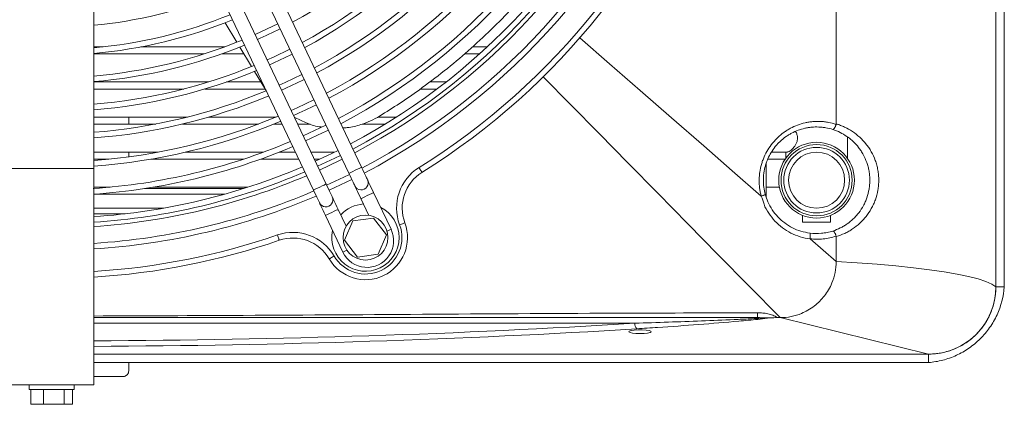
# Model space of a CAD drawing. Header units: millimetres. Extents: x 4946 to 18537, y -10559 to 785.
# Tile 39 of 74: x 7351 to 7381, y -903 to -891. Entities that reach past the tile are written whole.
import ezdxf

# ---------------------------------------------------------------- set-up
doc = ezdxf.new("R2010")
doc.units = ezdxf.units.MM

# ---------------------------------------------------------------- blocks, each defined once
blk = doc.blocks.new('W_Z_TYLU')
at = {"color": 7, "linetype": 'Continuous', "lineweight": 13}
for p, q in [((348.088, 502.151), (348.088, 451.551)), ((348.088, 451.551), (348.088, 502.151)), ((348.388, 451.551), (348.388, 502.151)), ((342.388, 457.358), (342.388, 494.839)), ((315.888, 469.135), (315.888, 455.768)), ((325.447, 455.812), (320.722, 465.746)), ((320.271, 465.531), (324.995, 455.597)), ((319.006, 464.93), (323.731, 454.996)), ((324.183, 455.211), (319.458, 465.144)), ((320.574, 460.963), (320.994, 460.269)), ((315.888, 460.101), (316.224, 460.101)), ((317.574, 460.101), (320.558, 460.101)), ((321.099, 460.095), (321.518, 459.402)), ((329.404, 460.101), (329.931, 460.101)), ((319.832, 459.851), (315.888, 459.851)), ((321.246, 459.851), (320.455, 459.851)), ((329.657, 459.851), (329.122, 459.851)), ((321.623, 459.229), (321.98, 458.639)), ((315.888, 458.851), (319.986, 458.851)), ((319.107, 458.601), (315.888, 458.601)), ((322.007, 458.601), (319.852, 458.601)), ((320.626, 458.851), (321.851, 458.851)), ((321.98, 458.639), (322.042, 458.553)), ((328.138, 458.601), (327.545, 458.601)), ((327.876, 458.851), (328.464, 458.851)), ((315.888, 457.601), (319.233, 457.601)), ((317.138, 457.601), (317.138, 457.351)), ((319.996, 457.601), (322.399, 457.601)), ((326.028, 457.601), (326.699, 457.601)), ((318.101, 457.351), (315.888, 457.351)), ((321.769, 457.351), (319.053, 457.351)), ((322.611, 457.351), (322.317, 457.351)), ((323.617, 457.351), (323.164, 457.351)), ((326.299, 457.351), (325.474, 457.351)), ((342.788, 456.134), (342.788, 456.89)), ((315.888, 456.351), (318.194, 456.351)), ((317.138, 456.351), (317.138, 456.183)), ((319.17, 456.351), (321.95, 456.351)), ((322.51, 456.351), (323.086, 456.351)), ((323.64, 456.351), (324.482, 456.351)), ((340.075, 456.351), (340.653, 456.351)), ((340.588, 456.351), (340.588, 456.134)), ((316.431, 456.101), (315.888, 456.101)), ((321.234, 456.101), (317.931, 456.101)), ((323.205, 456.101), (321.848, 456.101)), ((323.957, 456.101), (323.759, 456.101)), ((339.888, 455.937), (339.888, 454.754)), ((315.888, 455.768), (312.888, 455.768)), ((315.888, 455.768), (315.888, 448.051)), ((315.888, 455.101), (316.48, 455.101)), ((318.015, 455.101), (321.393, 455.101)), ((324.288, 454.989), (325.101, 455.375)), ((320.563, 454.851), (315.888, 454.851)), ((317.701, 455.051), (321.236, 455.051)), ((326.499, 453.6), (325.877, 454.909)), ((339.713, 454.782), (339.711, 454.784)), ((325.425, 454.694), (325.71, 454.095)), ((315.888, 454.351), (318.374, 454.351)), ((315.888, 454.151), (317.005, 454.151)), ((324.161, 454.093), (324.784, 452.783)), ((324.897, 453.708), (324.612, 454.308)), ((341.188, 454.095), (341.188, 453.851)), ((342.188, 453.851), (342.188, 454.095)), ((325.131, 453.9), (324.844, 453.207)), ((325.875, 453.998), (325.131, 453.9)), ((326.332, 453.402), (325.875, 453.998)), ((341.188, 453.851), (342.188, 453.851)), ((326.044, 452.709), (326.332, 453.402)), ((342.388, 452.451), (342.388, 453.339)), ((324.844, 453.207), (325.3, 452.611)), ((341.456, 453.264), (341.455, 453.264)), ((342.388, 452.451), (341.456, 453.264)), ((325.3, 452.611), (326.044, 452.709)), ((348.388, 451.551), (348.088, 451.551)), ((335.201, 450.251), (315.888, 450.251)), ((340.388, 450.451), (340.282, 450.451)), ((345.688, 449.151), (340.388, 450.451)), ((335.466, 450.011), (335.31, 450.011)), ((345.688, 449.151), (315.888, 449.151)), ((345.688, 449.151), (345.688, 448.851)), ((317.138, 448.851), (315.888, 448.851)), ((317.138, 448.851), (317.138, 448.551)), ((316.938, 448.351), (315.888, 448.351)), ((312.888, 448.051), (315.888, 448.051)), ((313.588, 448.051), (313.588, 447.891)), ((315.188, 447.891), (313.588, 447.891)), ((313.643, 447.361), (313.643, 447.891)), ((314.092, 447.361), (314.092, 447.891)), ((314.838, 447.361), (314.838, 447.891)), ((315.133, 447.361), (315.133, 447.891)), ((315.188, 447.891), (315.188, 448.051)), ((314.092, 447.361), (313.643, 447.361)), ((314.838, 447.361), (314.092, 447.361)), ((315.133, 447.361), (314.838, 447.361))]:
    blk.add_line(p, q, dxfattribs=at)
at = {"color": 7, "linetype": 'Continuous', "lineweight": 13, "flags": 128}
for points in [[(322.459, 460.93), (321.875, 460.647), (321.646, 460.544)], [(339.711, 454.784), (338.678, 455.684), (337.658, 456.573), (336.515, 457.569), (335.395, 458.545), (334.301, 459.499), (333.236, 460.427)], [(322.889, 460.027), (322.3, 459.742), (322.076, 459.64)], [(323.318, 459.123), (322.725, 458.837), (322.506, 458.737)], [(331.93, 459.039), (332.915, 458.039), (333.926, 457.013), (334.961, 455.962), (336.017, 454.89), (337.09, 453.8), (338.179, 452.694), (339.279, 451.577), (340.388, 450.451)], [(323.748, 458.22), (323.15, 457.932), (322.935, 457.834)], [(324.178, 457.317), (323.773, 457.119), (323.365, 456.93)], [(323.451, 456.75), (324.058, 457.035), (324.263, 457.136)], [(324.607, 456.414), (324.203, 456.216), (323.794, 456.027)], [(323.88, 455.846), (324.491, 456.133), (324.693, 456.233)], [(324.757, 456.098), (324.657, 456.048), (323.945, 455.711)], [(324.995, 455.597), (325.013, 455.605), (325.062, 455.629), (325.135, 455.664), (325.221, 455.705), (325.308, 455.746), (325.381, 455.781), (325.43, 455.804), (325.447, 455.812)], [(325.662, 455.361), (325.658, 455.369), (325.645, 455.395), (325.626, 455.437), (325.599, 455.493), (325.566, 455.561), (325.529, 455.639), (325.489, 455.724), (325.447, 455.812)], [(327.604, 455.63), (327.602, 455.634), (327.596, 455.643), (327.586, 455.659), (327.573, 455.68), (327.557, 455.706), (327.539, 455.735), (327.519, 455.767), (327.498, 455.8)], [(325.015, 455.556), (324.817, 455.458), (324.202, 455.169)], [(324.995, 455.597), (325.037, 455.509), (325.078, 455.424), (325.115, 455.346), (325.147, 455.278), (325.174, 455.222), (325.194, 455.18), (325.206, 455.154), (325.21, 455.146)], [(324.183, 455.211), (324.166, 455.203), (324.117, 455.179), (324.043, 455.144), (323.957, 455.103), (323.871, 455.062), (323.797, 455.027), (323.748, 455.004), (323.731, 454.996)], [(324.398, 454.759), (324.393, 454.768), (324.381, 454.794), (324.361, 454.835), (324.335, 454.891), (324.302, 454.96), (324.265, 455.038), (324.225, 455.123), (324.183, 455.211)], [(325.21, 455.146), (325.214, 455.137), (325.227, 455.111), (325.246, 455.07), (325.273, 455.014), (325.306, 454.945), (325.343, 454.867), (325.383, 454.782), (325.425, 454.694)], [(325.877, 454.909), (325.835, 454.997), (325.794, 455.082), (325.757, 455.16), (325.725, 455.228), (325.698, 455.284), (325.678, 455.326), (325.666, 455.352), (325.662, 455.361)], [(323.731, 454.996), (323.773, 454.908), (323.813, 454.823), (323.851, 454.745), (323.883, 454.677), (323.91, 454.621), (323.93, 454.579), (323.942, 454.553), (323.946, 454.544)], [(324.612, 454.308), (324.57, 454.396), (324.53, 454.48), (324.493, 454.559), (324.46, 454.627), (324.434, 454.683), (324.414, 454.725), (324.402, 454.751), (324.398, 454.759)], [(325.425, 454.694), (325.442, 454.702), (325.491, 454.726), (325.564, 454.761), (325.651, 454.802), (325.737, 454.843), (325.81, 454.878), (325.859, 454.901), (325.877, 454.909)], [(323.946, 454.544), (323.95, 454.536), (323.962, 454.51), (323.982, 454.468), (324.009, 454.412), (324.041, 454.344), (324.079, 454.266), (324.119, 454.181), (324.161, 454.093)], [(324.612, 454.308), (324.595, 454.299), (324.546, 454.276), (324.473, 454.241), (324.387, 454.2), (324.3, 454.159), (324.227, 454.124), (324.178, 454.101), (324.161, 454.093)], [(326.992, 453.831), (326.989, 453.829), (326.978, 453.825), (326.961, 453.819), (326.938, 453.81), (326.909, 453.8), (326.877, 453.787), (326.842, 453.774), (326.805, 453.761)], [(322.511, 453.208), (322.51, 453.212), (322.506, 453.222), (322.5, 453.24), (322.492, 453.263), (322.482, 453.292), (322.471, 453.325), (322.459, 453.36), (322.446, 453.397)], [(326.355, 453.531), (326.36, 453.533), (326.433, 453.568), (326.482, 453.591), (326.499, 453.6)], [(324.293, 452.547), (324.296, 452.549), (324.306, 452.555), (324.322, 452.564), (324.344, 452.576), (324.37, 452.592), (324.4, 452.609), (324.432, 452.628), (324.466, 452.648)], [(324.928, 452.852), (324.923, 452.85), (324.85, 452.815), (324.801, 452.792), (324.784, 452.783)], [(348.088, 451.551), (347.945, 451.646), (347.734, 451.738), (347.456, 451.829), (347.113, 451.917), (346.707, 452.001), (346.242, 452.081), (345.72, 452.157), (345.144, 452.227), (344.518, 452.293), (343.848, 452.352), (343.136, 452.405), (342.388, 452.451)]]:
    blk.add_lwpolyline(points, dxfattribs=at)
at = {"color": 7, "linetype": 'Continuous', "lineweight": 13}
for centre, radius in [((341.688, 455.351), 1.35), ((341.688, 455.351), 1.27), ((341.688, 455.351), 1.17), ((341.688, 455.351), 1), ((325.588, 453.304), 0.8)]:
    blk.add_circle(centre, radius, dxfattribs=at)
for centre, radius, start, end in [((314.388, 476.851), 25, 301.9142, 18.9613), ((314.388, 476.851), 24.8, 301.9142, 18.9613), ((314.388, 476.851), 18.05, 298.4546, 339.6442), ((314.388, 476.851), 18.85, 298.3265, 339.6779), ((314.388, 476.851), 19.05, 298.2962, 339.6858), ((314.388, 476.851), 19.85, 298.1809, 339.7161), ((314.388, 476.851), 20.05, 298.1535, 339.7233), ((314.388, 476.851), 20.85, 298.0492, 339.7507), ((314.388, 476.851), 21.05, 298.0244, 339.7573), ((314.388, 476.851), 21.85, 297.9296, 339.7822), ((314.388, 476.851), 22.05, 297.907, 339.7881), ((314.388, 476.851), 22.85, 297.8205, 339.8109), ((314.388, 476.851), 23.05, 297.7998, 339.8163), ((314.388, 476.851), 23.2, 297.7846, 339.8203), ((314.388, 476.851), 23.8, 297.7254, 339.8359), ((314.388, 476.851), 24, 297.7063, 339.8409), ((314.388, 476.851), 16.05, 275.3624, 292.0445), ((314.388, 476.851), 16.85, 275.1072, 292.2058), ((314.388, 476.851), 17.05, 275.0471, 292.2437), ((314.388, 476.851), 18.05, 294.0092, 296.8663), ((314.388, 476.851), 17.85, 274.8204, 292.387), ((314.388, 476.851), 18.05, 274.7668, 292.4208), ((314.388, 476.851), 19.05, 294.0842, 296.7913), ((314.388, 476.851), 18.85, 274.5641, 292.549), ((314.388, 476.851), 19.05, 274.5161, 292.5793), ((314.388, 476.851), 20.05, 294.1517, 296.7238), ((314.388, 476.851), 19.85, 274.3337, 292.6983), ((314.388, 476.851), 20.05, 274.2904, 292.722), ((314.388, 476.851), 21.05, 294.2128, 296.6627), ((314.388, 476.851), 20.85, 274.1255, 292.8263), ((314.388, 476.851), 21.05, 274.0862, 292.8511), ((314.388, 476.851), 21.85, 273.8909, 292.9459), ((314.388, 476.851), 22.05, 273.8732, 292.9685), ((314.388, 476.851), 22.85, 273.7639, 293.055), ((328.397, 454.357), 1.7, 121.9142, 200.5448), ((314.388, 476.851), 23.05, 273.7312, 293.0757), ((314.388, 476.851), 23.2, 273.7071, 293.0909), ((328.397, 454.357), 1.5, 121.9142, 200.5448), ((325.436, 455.253), 0.25, 205.4377, 25.4377), ((314.388, 476.851), 23.8, 273.6135, 293.1501), ((314.388, 476.851), 24, 273.5833, 293.1692), ((324.172, 454.652), 0.25, 205.4377, 25.4377), ((325.588, 453.304), 1.2, 93.4134, 137.4621), ((325.588, 453.304), 1.2, 0, 63.0962), ((325.588, 453.304), 1.5, 210.3307, 20.5448), ((325.588, 453.304), 1.3, 210.3307, 20.5448), ((314.388, 476.851), 24.8, 273.4676, 288.9613), ((322.998, 451.789), 1.7, 30.3307, 108.9613), ((325.588, 453.304), 1.2, 167.7793, 0), ((325.641, 453.192), 0.95, 205.4377, 25.4377), ((314.388, 476.851), 25, 273.4398, 288.9613), ((322.998, 451.789), 1.5, 30.3307, 108.9613), ((345.688, 451.551), 2.4, 270, 0), ((315.138, 450.584), 24.445, 359.6898, 0.0903), ((335.452, 450.231), 0.252, 175.3164, 224.6418)]:
    blk.add_arc(centre, radius, start, end, dxfattribs=at)
for centre, major_axis, ratio, start_param, end_param in [((314.388, 459.079), (58, 0), 0.16306, 4.738254, 5.079424), ((314.388, 458.882), (58.2, 0), 0.1625, 4.738165, 5.079424), ((335.388, 449.948), (0.4, 0), 0.1625, 1.767228, 7.65755)]:
    blk.add_ellipse(centre, major_axis=major_axis, ratio=ratio, start_param=start_param, end_param=end_param, dxfattribs=at)
for points, knots in [([(326.091, 457.635), (326.331, 457.784), (326.81, 458.083), (327.585, 458.62), (328.409, 459.242), (329.27, 459.964), (330.083, 460.718), (330.844, 461.495), (331.545, 462.283), (332.189, 463.079), (332.783, 463.88), (333.132, 464.408), (333.307, 464.673)], [0, 0, 0, 0, 0.075987, 0.152268, 0.255956, 0.359649, 0.466079, 0.572516, 0.678323, 0.784138, 0.892066, 1, 1, 1, 1]), ([(323.043, 457.601), (323.175, 457.532), (323.457, 457.383), (323.789, 457.273), (323.983, 457.252), (324.008, 457.249)], [0, 0, 0, 0, 0.434858, 0.927226, 1, 1, 1, 1]), ([(324.779, 457.216), (324.833, 457.218), (325.053, 457.226), (325.387, 457.314), (325.773, 457.456), (325.985, 457.575), (326.091, 457.635)], [0, 0, 0, 0, 0.1154446, 0.4748008, 0.7373962, 1, 1, 1, 1]), ([(339.711, 454.784), (339.708, 454.796), (339.705, 454.807), (339.699, 454.83), (339.69, 454.865), (339.683, 454.9), (339.669, 454.97), (339.661, 455.017), (339.643, 455.157), (339.638, 455.252), (339.639, 455.395), (339.641, 455.443), (339.648, 455.539), (339.653, 455.586), (339.673, 455.728), (339.693, 455.821), (339.732, 455.957), (339.747, 456.003), (339.779, 456.093), (339.797, 456.137), (339.855, 456.269), (339.898, 456.353), (339.997, 456.514), (340.051, 456.591), (340.14, 456.702), (340.172, 456.738), (340.236, 456.807), (340.269, 456.84), (340.371, 456.937), (340.443, 456.997), (340.556, 457.079), (340.595, 457.105), (340.675, 457.154), (340.716, 457.178), (340.921, 457.288), (341.094, 457.353), (341.322, 457.406), (341.368, 457.414), (341.46, 457.429), (341.507, 457.435), (341.645, 457.447), (341.738, 457.449), (341.877, 457.443), (341.924, 457.439), (342.017, 457.428), (342.064, 457.421), (342.204, 457.395), (342.295, 457.371), (342.385, 457.34)], [0, 0, 0, 0, 0.007813, 0.007813, 0.015625, 0.03125, 0.03125, 0.0625, 0.0625, 0.125, 0.125, 0.15625, 0.15625, 0.1875, 0.1875, 0.25, 0.25, 0.28125, 0.28125, 0.3125, 0.3125, 0.375, 0.375, 0.4375, 0.4375, 0.46875, 0.46875, 0.5, 0.5, 0.5625, 0.5625, 0.59375, 0.59375, 0.625, 0.625, 0.75, 0.75, 0.78125, 0.78125, 0.8125, 0.8125, 0.875, 0.875, 0.90625, 0.90625, 0.9375, 0.9375, 1, 1, 1, 1]), ([(342.265, 457.159), (342.183, 457.185), (342.1, 457.205), (341.974, 457.227), (341.932, 457.233), (341.848, 457.242), (341.806, 457.245), (341.68, 457.25), (341.597, 457.248), (341.472, 457.237), (341.431, 457.232), (341.348, 457.218), (341.306, 457.21), (341.101, 457.164), (340.945, 457.105), (340.759, 457.007), (340.723, 456.986), (340.651, 456.941), (340.616, 456.918), (340.513, 456.844), (340.448, 456.791), (340.356, 456.704), (340.326, 456.674), (340.268, 456.612), (340.239, 456.579), (340.159, 456.479), (340.109, 456.41), (340.021, 456.264), (339.981, 456.188), (339.929, 456.069), (339.913, 456.029), (339.884, 455.947), (339.871, 455.906), (339.836, 455.782), (339.818, 455.698), (339.8, 455.57), (339.796, 455.527), (339.79, 455.441), (339.788, 455.397), (339.787, 455.181), (339.81, 455.012), (339.856, 454.845)], [0, 0, 0, 0, 0.0625, 0.0625, 0.09375, 0.09375, 0.125, 0.125, 0.1875, 0.1875, 0.21875, 0.21875, 0.25, 0.25, 0.375, 0.375, 0.40625, 0.40625, 0.4375, 0.4375, 0.5, 0.5, 0.53125, 0.53125, 0.5625, 0.5625, 0.625, 0.625, 0.6875, 0.6875, 0.71875, 0.71875, 0.75, 0.75, 0.8125, 0.8125, 0.84375, 0.84375, 0.875, 0.875, 1, 1, 1, 1]), ([(342.385, 457.34), (342.381, 457.327), (342.377, 457.314), (342.368, 457.289), (342.363, 457.277), (342.352, 457.254), (342.347, 457.243), (342.336, 457.222), (342.33, 457.213), (342.313, 457.188), (342.302, 457.175), (342.282, 457.159), (342.273, 457.156), (342.265, 457.159)], [0, 0, 0, 0, 0.125, 0.125, 0.25, 0.25, 0.375, 0.375, 0.5, 0.5, 0.75, 0.75, 1, 1, 1, 1]), ([(342.388, 457.358), (342.401, 457.354), (342.414, 457.35), (342.44, 457.342), (342.478, 457.329), (342.516, 457.315), (342.592, 457.286), (342.641, 457.265), (342.787, 457.197), (342.88, 457.145), (343.059, 457.025), (343.146, 456.957), (343.306, 456.81), (343.381, 456.731), (343.484, 456.602), (343.517, 456.557), (343.58, 456.465), (343.61, 456.416), (343.694, 456.267), (343.742, 456.162), (343.802, 455.998), (343.819, 455.943), (343.85, 455.828), (343.863, 455.77), (343.885, 455.651), (343.893, 455.592), (343.903, 455.472), (343.906, 455.413), (343.906, 455.293), (343.904, 455.233), (343.893, 455.114), (343.886, 455.053), (343.855, 454.877), (343.825, 454.763), (343.766, 454.598), (343.744, 454.544), (343.695, 454.438), (343.669, 454.387), (343.586, 454.238), (343.523, 454.145), (343.419, 454.014), (343.383, 453.972), (343.308, 453.891), (343.269, 453.853), (343.148, 453.742), (343.063, 453.675), (342.928, 453.584), (342.881, 453.556), (342.787, 453.503), (342.739, 453.478), (342.593, 453.409), (342.492, 453.37), (342.388, 453.339)], [0, 0, 0, 0, 0.007813, 0.007813, 0.015625, 0.03125, 0.03125, 0.0625, 0.0625, 0.125, 0.125, 0.1875, 0.1875, 0.25, 0.25, 0.28125, 0.28125, 0.3125, 0.3125, 0.375, 0.375, 0.40625, 0.40625, 0.4375, 0.4375, 0.46875, 0.46875, 0.5, 0.5, 0.53125, 0.53125, 0.5625, 0.5625, 0.625, 0.625, 0.65625, 0.65625, 0.6875, 0.6875, 0.75, 0.75, 0.78125, 0.78125, 0.8125, 0.8125, 0.875, 0.875, 0.90625, 0.90625, 0.9375, 0.9375, 1, 1, 1, 1]), ([(340.653, 456.357), (340.66, 456.356), (340.685, 456.352), (340.754, 456.397), (340.855, 456.49), (340.95, 456.62), (341.002, 456.752), (341.006, 456.822), (341.008, 456.851)], [0, 0, 0, 0, 0.082206, 0.275105, 0.498134, 0.757252, 0.899198, 1, 1, 1, 1]), ([(341.008, 456.851), (341.004, 456.896), (340.995, 456.983), (340.957, 457.054), (340.938, 457.089)], [0, 0, 0, 0, 0.507927, 1, 1, 1, 1]), ([(342.268, 453.539), (342.359, 453.569), (342.447, 453.604), (342.575, 453.668), (342.616, 453.69), (342.698, 453.739), (342.738, 453.765), (342.856, 453.847), (342.93, 453.908), (343.034, 454.007), (343.068, 454.042), (343.133, 454.115), (343.165, 454.153), (343.255, 454.271), (343.31, 454.354), (343.382, 454.488), (343.405, 454.534), (343.447, 454.628), (343.466, 454.677), (343.517, 454.825), (343.543, 454.927), (343.57, 455.085), (343.577, 455.139), (343.586, 455.247), (343.588, 455.3), (343.588, 455.408), (343.585, 455.461), (343.576, 455.568), (343.569, 455.622), (343.55, 455.728), (343.539, 455.781), (343.512, 455.883), (343.496, 455.933), (343.444, 456.08), (343.402, 456.173), (343.329, 456.307), (343.303, 456.351), (343.248, 456.434), (343.219, 456.474), (343.13, 456.59), (343.065, 456.661), (342.961, 456.76), (342.924, 456.792), (342.85, 456.853), (342.812, 456.881), (342.694, 456.963), (342.613, 457.011), (342.444, 457.094), (342.356, 457.13), (342.265, 457.159)], [0, 0, 0, 0, 0.0625, 0.0625, 0.09375, 0.09375, 0.125, 0.125, 0.1875, 0.1875, 0.21875, 0.21875, 0.25, 0.25, 0.3125, 0.3125, 0.34375, 0.34375, 0.375, 0.375, 0.4375, 0.4375, 0.46875, 0.46875, 0.5, 0.5, 0.53125, 0.53125, 0.5625, 0.5625, 0.59375, 0.59375, 0.625, 0.625, 0.6875, 0.6875, 0.71875, 0.71875, 0.75, 0.75, 0.8125, 0.8125, 0.84375, 0.84375, 0.875, 0.875, 0.9375, 0.9375, 1, 1, 1, 1]), ([(340.588, 456.101), (340.553, 456.101), (340.352, 456.101), (340.13, 456.101), (339.946, 456.101)], [0, 0, 0, 0, 0.1728482, 1, 1, 1, 1]), ([(339.888, 455.101), (339.901, 455.101), (340.068, 455.101), (340.224, 455.101), (340.367, 455.101)], [0, 0, 0, 0, 0.078017, 1, 1, 1, 1]), ([(339.856, 454.845), (339.856, 454.843), (339.854, 454.84), (339.841, 454.832), (339.831, 454.827), (339.803, 454.815), (339.787, 454.809), (339.75, 454.796), (339.73, 454.79), (339.711, 454.784)], [0, 0, 0, 0, 0.25, 0.25, 0.5, 0.5, 0.75, 0.75, 1, 1, 1, 1]), ([(339.857, 454.842), (339.857, 454.84), (339.854, 454.836), (339.841, 454.829), (339.831, 454.824), (339.805, 454.813), (339.79, 454.807), (339.754, 454.795), (339.734, 454.788), (339.713, 454.782)], [0, 0, 0, 0, 0.25, 0.25, 0.5, 0.5, 0.75, 0.75, 1, 1, 1, 1]), ([(341.455, 453.264), (341.455, 453.264), (341.335, 453.264), (341.102, 453.332), (340.767, 453.456), (340.463, 453.647), (340.193, 453.884), (339.977, 454.17), (339.793, 454.463), (339.77, 454.696), (339.713, 454.782), (339.713, 454.782)], [0, 0, 0, 0, 0.000002, 0.146003, 0.292007, 0.437605, 0.583201, 0.729461, 0.875703, 0.999998, 1, 1, 1, 1]), ([(339.857, 454.842), (339.885, 454.754), (339.947, 454.562), (340.1, 454.29), (340.302, 454.034), (340.547, 453.818), (340.824, 453.646), (341.126, 453.521), (341.34, 453.483), (341.447, 453.464)], [0, 0, 0, 0, 0.123158, 0.269361, 0.41559, 0.561701, 0.707814, 0.853907, 1, 1, 1, 1]), ([(341.447, 453.464), (341.451, 453.463), (341.455, 453.459), (341.46, 453.439), (341.462, 453.423), (341.464, 453.384), (341.463, 453.361), (341.46, 453.312), (341.458, 453.287), (341.455, 453.264)], [0, 0, 0, 0, 0.25, 0.25, 0.5, 0.5, 0.75, 0.75, 1, 1, 1, 1]), ([(341.448, 453.464), (341.586, 453.446), (341.723, 453.444), (341.928, 453.463), (341.997, 453.473), (342.133, 453.5), (342.201, 453.518), (342.268, 453.539)], [0, 0, 0, 0, 0.5, 0.5, 0.75, 0.75, 1, 1, 1, 1]), ([(341.456, 453.264), (341.459, 453.287), (341.461, 453.312), (341.464, 453.361), (341.464, 453.384), (341.463, 453.423), (341.461, 453.438), (341.455, 453.459), (341.452, 453.463), (341.448, 453.464)], [0, 0, 0, 0, 0.25, 0.25, 0.5, 0.5, 0.75, 0.75, 1, 1, 1, 1]), ([(342.385, 453.359), (342.31, 453.333), (342.233, 453.312), (342.079, 453.278), (342.001, 453.266), (341.846, 453.25), (341.768, 453.247), (341.612, 453.248), (341.534, 453.254), (341.456, 453.264)], [0, 0, 0, 0, 0.25, 0.25, 0.5, 0.5, 0.75, 0.75, 1, 1, 1, 1]), ([(342.385, 453.359), (342.381, 453.372), (342.376, 453.385), (342.367, 453.41), (342.362, 453.422), (342.352, 453.445), (342.347, 453.456), (342.336, 453.476), (342.33, 453.486), (342.314, 453.51), (342.303, 453.523), (342.284, 453.539), (342.275, 453.542), (342.268, 453.539)], [0, 0, 0, 0, 0.125, 0.125, 0.25, 0.25, 0.375, 0.375, 0.5, 0.5, 0.75, 0.75, 1, 1, 1, 1]), ([(342.388, 452.451), (342.388, 452.19), (342.3, 451.749), (342.076, 451.364), (341.966, 451.223)], [0, 0, 0, 0, 0.25, 0.4211761, 0.4211761, 0.4211761, 0.4211761]), ([(341.966, 451.223), (341.915, 451.158), (341.806, 451.034), (341.682, 450.924), (341.616, 450.873)], [0.4211761, 0.4211761, 0.4211761, 0.4211761, 0.5, 0.5788236, 0.5788236, 0.5788236, 0.5788236]), ([(348.388, 451.551), (348.363, 451.207), (348.23, 450.697), (347.877, 450.087), (347.54, 449.688), (347.133, 449.35), (346.683, 449.093), (346.192, 448.919), (345.858, 448.864), (345.688, 448.851)], [0, 0, 0, 0, 0.25, 0.375, 0.5, 0.625, 0.75, 0.875, 1, 1, 1, 1]), ([(348.088, 451.551), (348.088, 451.536), (348.088, 451.504), (348.086, 451.457), (348.084, 451.41), (348.081, 451.363), (348.076, 451.316), (348.071, 451.27), (348.065, 451.223), (348.058, 451.176), (348.051, 451.13), (348.03, 451.022), (347.988, 450.854), (347.909, 450.632), (347.808, 450.418), (347.646, 450.149), (347.396, 449.843), (347.09, 449.593), (346.821, 449.431), (346.608, 449.331), (346.386, 449.251), (346.202, 449.205), (346.063, 449.18), (345.97, 449.167), (345.876, 449.158), (345.782, 449.153), (345.719, 449.152), (345.688, 449.151)], [0, 0, 0, 0, 0.012521, 0.025026, 0.03752, 0.050008, 0.062494, 0.074984, 0.087481, 0.099992, 0.112521, 0.125072, 0.187649, 0.250099, 0.312511, 0.375131, 0.500003, 0.624875, 0.68748, 0.749907, 0.812342, 0.874933, 0.900008, 0.925013, 0.949988, 0.97497, 1, 1, 1, 1]), ([(315.888, 450.509), (317.665, 450.516), (323.996, 450.538), (331.894, 450.608), (338.016, 450.619), (339.584, 450.622)], [0, 0, 0, 0, 0.224989, 0.801476, 1, 1, 1, 1]), ([(339.584, 450.622), (339.645, 450.622), (339.706, 450.62), (339.826, 450.609), (339.886, 450.601), (339.975, 450.582), (340.005, 450.575), (340.064, 450.558), (340.093, 450.549), (340.15, 450.527), (340.178, 450.515), (340.218, 450.494), (340.231, 450.486), (340.25, 450.474), (340.257, 450.47), (340.269, 450.461), (340.276, 450.456), (340.282, 450.451)], [0, 0, 0, 0, 0.25, 0.25, 0.5, 0.5, 0.625, 0.625, 0.75, 0.75, 0.875, 0.875, 0.9375, 0.9375, 0.96875, 0.96875, 1, 1, 1, 1]), ([(341.375, 450.712), (341.303, 450.671), (340.994, 450.52), (340.65, 450.451), (340.388, 450.451)], [0.6713046, 0.6713046, 0.6713046, 0.6713046, 0.75, 1, 1, 1, 1]), ([(339.583, 450.451), (338.015, 450.451), (331.894, 450.451), (323.995, 450.451), (317.665, 450.451), (315.888, 450.451)], [0, 0, 0, 0, 0.1985346, 0.7750456, 1, 1, 1, 1]), ([(335.201, 450.251), (335.602, 450.264), (336.002, 450.277), (336.795, 450.305), (337.189, 450.319), (337.97, 450.349), (338.359, 450.365), (338.934, 450.39), (339.125, 450.399), (339.408, 450.412), (339.502, 450.417), (339.641, 450.425), (339.688, 450.427), (339.779, 450.433), (339.824, 450.435), (339.869, 450.438)], [0, 0, 0, 0, 0.25, 0.25, 0.5, 0.5, 0.75, 0.75, 0.875, 0.875, 0.9375, 0.9375, 0.96875, 0.96875, 1, 1, 1, 1]), ([(339.968, 450.44), (339.949, 450.436), (339.843, 450.416), (339.479, 450.378), (338.685, 450.3), (337.487, 450.204), (336.265, 450.117), (335.521, 450.07), (335.273, 450.054)], [0, 0, 0, 0, 0.01705, 0.0927003, 0.2438059, 0.5463167, 0.8489737, 1, 1, 1, 1]), ([(339.968, 450.44), (339.944, 450.439), (339.912, 450.438), (339.878, 450.438), (339.869, 450.438), (339.869, 450.438)], [0, 0, 0, 0, 0.720229, 0.990553, 1, 1, 1, 1]), ([(340.282, 450.451), (340.198, 450.45), (340.09, 450.448), (339.991, 450.442), (339.968, 450.44)], [0, 0, 0, 0, 0.773303, 1, 1, 1, 1]), ([(316.938, 448.351), (316.954, 448.351), (316.97, 448.353), (317, 448.361), (317.014, 448.366), (317.04, 448.379), (317.052, 448.387), (317.073, 448.404), (317.082, 448.413), (317.107, 448.442), (317.118, 448.463), (317.134, 448.506), (317.138, 448.529), (317.138, 448.551)], [0, 0, 0, 0, 0.125, 0.125, 0.25, 0.25, 0.375, 0.375, 0.5, 0.5, 0.75, 0.75, 1, 1, 1, 1])]:
    blk.add_open_spline(points, degree=3, knots=knots, dxfattribs=at)
for points in [[(342.385, 457.34), (342.387, 457.346), (342.388, 457.352), (342.388, 457.358)], [(339.856, 454.845), (339.856, 454.844), (339.856, 454.843), (339.857, 454.842)], [(341.447, 453.464), (341.447, 453.464), (341.448, 453.464), (341.448, 453.464)], [(342.388, 453.339), (342.388, 453.346), (342.387, 453.353), (342.385, 453.359)], [(341.616, 450.873), (341.54, 450.814), (341.459, 450.76), (341.375, 450.712)], [(339.869, 450.438), (339.774, 450.448), (339.679, 450.451), (339.583, 450.451)], [(345.688, 448.851), (336.234, 448.851), (326.69, 448.851), (317.138, 448.851)]]:
    blk.add_open_spline(points, degree=3, dxfattribs=at)

msp = doc.modelspace()

# ---------------------------------------------------------------- block references
at = {"color": 18, "lineweight": 13, "true_color": 0x000000, "xscale": 0.8500000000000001, "yscale": 0.8500000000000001, "zscale": 0.8500000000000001}
msp.add_blockref('W_Z_TYLU', (7084.818, -1282.767), dxfattribs=at)

doc.saveas('drawing.dxf')
